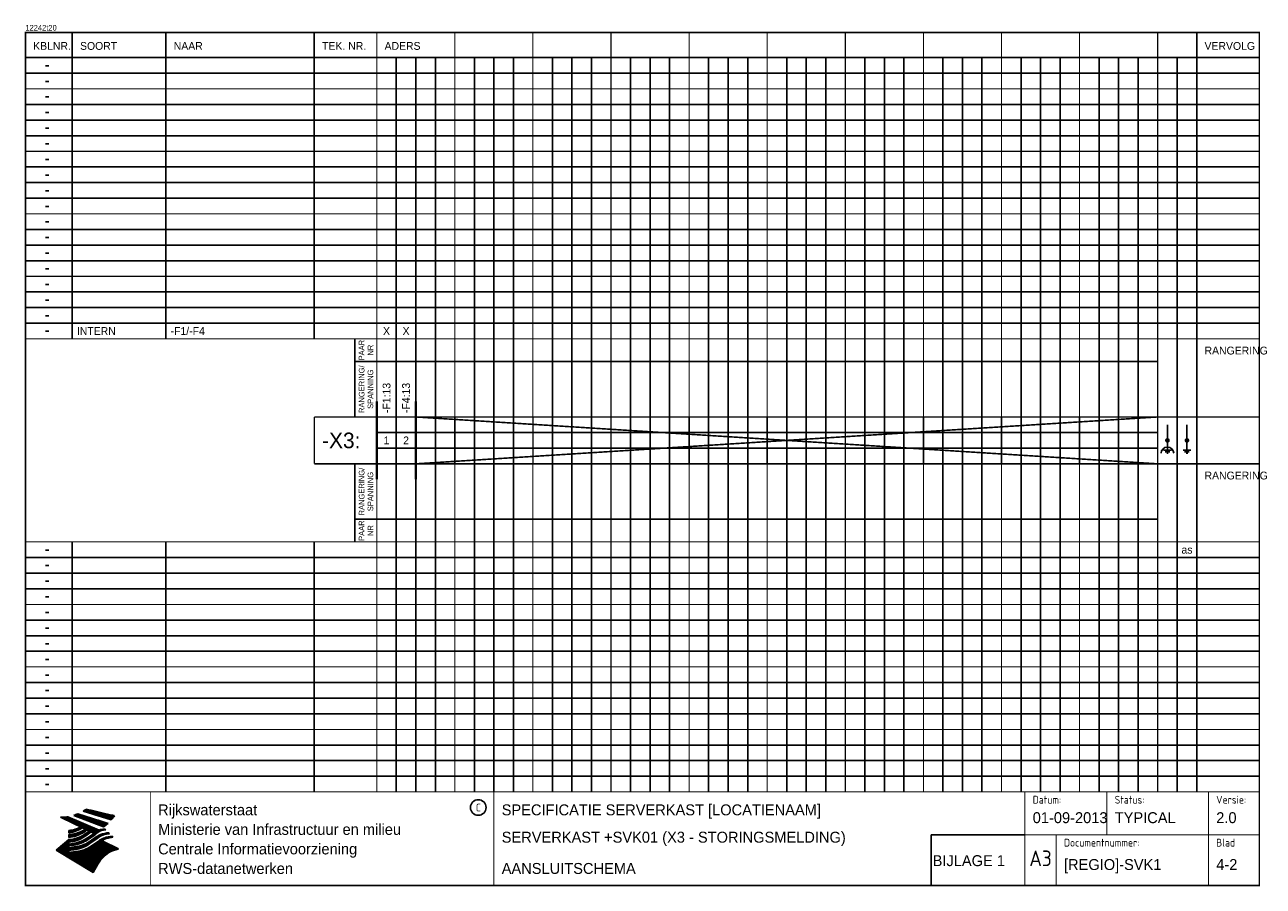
# Model space of a CAD drawing. Extents: x 0 to 396, y 0 to 276.
import ezdxf
from ezdxf.enums import TextEntityAlignment as Align

# ---------------------------------------------------------------- set-up
doc = ezdxf.new("R2010")
doc.units = 0
doc.header["$LTSCALE"] = 10
doc.header["$MEASUREMENT"] = 0
doc.layers.get('0').update_dxf_attribs({"linetype": 'CONTINUOUS'})
for name, color, linetype in [('AAN01', 7, 'CONTINUOUS'), ('AANVB', 7, 'CONTINUOUS'), ('ALG01', 2, 'CONTINUOUS'), ('GEG', 7, 'CONTINUOUS'), ('GEGLOGO', 7, 'CONTINUOUS')]:
    doc.layers.add(name, color=color, linetype=linetype)
doc.styles.add('ISO', font='ISO.SHX')
doc.styles.get("Standard").update_dxf_attribs({"font": 'iso-ss'})

# ---------------------------------------------------------------- blocks, each defined once
blk = doc.blocks.new('KABELRYG')
for tag, p in [('DEELINSTALLATIE', (1.5, 1.25)), ('KABELNUMMER', (9.5, 1.25)), ('KABELSOORT', (16.44, 1.25)), ('KABELDOORSNEDE', (30.44, 1.25)), ('NAAR', (46.44, 1.25)), ('TEKENING', (93.94, 1.25)), ('VERVOLG', (377.44, 1.25))]:
    blk.add_attdef(tag, p, '', height=2.5)
blk = doc.blocks.new('STANC')
at = {"color": 0}
blk.add_attdef('STANC', text='', height=1, dxfattribs=at).set_placement((0, 0), align=Align.CENTER)
blk = doc.blocks.new('1KLEUR')
blk.add_attdef('1KLEUR', text='', height=2.5).set_placement((0, 0), align=Align.MIDDLE)
blk = doc.blocks.new('A3')
at = {"color": 2}
blk.add_circle((145, 25), 2.5, dxfattribs=at)
at = {"layer": 'GEG'}
for p, q in [((148.83, 0.06), (148.83, 0.05)), ((150.06, 0.06), (150.06, 0.04)), ((150.09, 0.06), (150.09, -0.14))]:
    blk.add_line(p, q, dxfattribs=at)
at = {"layer": 'GEG', "color": 2, "const_width": 0.5}
blk.add_lwpolyline([(395.06, 0.06), (0.06, 0.06), (0.06, 273.06), (395.06, 273.06)], close=True, dxfattribs=at)
at = {"layer": 'GEG', "color": 2, "const_width": 0.3}
for points in [[(0.06, 30), (395.06, 30)], [(40, 0), (40, 30)], [(150, 0), (150, 30)], [(320, 0), (320, 30)], [(346.25, 16.25), (346.25, 30)], [(378.75, 0.06), (378.75, 30)], [(320, 16.25), (395, 16.25)], [(330, 0.06), (330, 16.25)]]:
    blk.add_lwpolyline(points, dxfattribs=at)
at = {"layer": 'GEGLOGO', "color": 4}
for p, q in [((18.46, 23.81), (27.49, 21.09)), ((18.46, 23.81), (27.49, 21.09)), ((18.48, 23.8), (22.35, 23.8)), ((18.61, 23.9), (21.92, 23.9)), ((18.77, 24), (21.49, 24)), ((18.93, 24.1), (21.06, 24.1)), ((19.08, 24.2), (20.63, 24.2)), ((19.22, 24.3), (20.2, 24.3)), ((19.36, 24.4), (19.77, 24.4)), ((19.45, 24.47), (28.56, 22.36)), ((19.45, 24.47), (28.56, 22.36)), ((11.27, 21.86), (21.98, 16.71)), ((11.27, 21.86), (21.98, 16.71)), ((11.4, 21.8), (14.11, 21.8)), ((11.61, 21.7), (14.35, 21.7)), ((11.82, 21.6), (14.58, 21.6)), ((12.03, 21.5), (14.82, 21.5)), ((12.23, 21.4), (15.05, 21.4)), ((12.41, 21.9), (13.88, 21.9)), ((12.44, 21.3), (15.29, 21.3)), ((12.65, 21.2), (15.52, 21.2)), ((12.86, 21.1), (15.76, 21.1)), ((13.07, 21), (15.99, 21)), ((13.27, 20.9), (16.23, 20.9)), ((13.33, 22), (13.64, 22)), ((13.48, 20.8), (16.46, 20.8)), ((13.56, 22.03), (23.58, 17.77)), ((13.56, 22.03), (23.58, 17.77)), ((13.69, 20.7), (16.7, 20.7)), ((13.9, 20.6), (16.93, 20.6)), ((14.1, 20.5), (17.17, 20.5)), ((14.31, 20.4), (17.4, 20.4)), ((14.52, 20.3), (17.64, 20.3)), ((14.73, 20.2), (17.87, 20.2)), ((14.94, 20.1), (18.11, 20.1)), ((15.14, 20), (18.34, 20)), ((15.35, 19.9), (18.58, 19.9)), ((15.5, 22.49), (25.02, 18.83)), ((15.5, 22.49), (25.02, 18.83)), ((15.53, 22.5), (18.33, 22.5)), ((15.73, 22.4), (18.65, 22.4)), ((15.82, 22.6), (18.02, 22.6)), ((15.99, 22.3), (18.96, 22.3)), ((16.08, 22.7), (17.7, 22.7)), ((16.25, 22.2), (19.28, 22.2)), ((16.32, 22.8), (17.38, 22.8)), ((16.51, 22.1), (19.6, 22.1)), ((16.54, 22.9), (17.07, 22.9)), ((16.75, 23), (26.48, 19.92)), ((16.75, 23), (26.48, 19.92)), ((16.77, 22), (19.91, 22)), ((17.03, 21.9), (20.23, 21.9)), ((17.29, 21.8), (20.54, 21.8)), ((17.55, 21.7), (20.86, 21.7)), ((17.81, 21.6), (21.18, 21.6)), ((18.07, 21.5), (21.49, 21.5)), ((18.33, 21.4), (21.81, 21.4)), ((18.59, 21.3), (22.13, 21.3)), ((18.81, 23.7), (22.78, 23.7)), ((18.86, 21.2), (22.44, 21.2)), ((19.12, 21.1), (22.76, 21.1)), ((19.14, 23.6), (23.22, 23.6)), ((19.38, 21), (23.07, 21)), ((19.48, 23.5), (23.65, 23.5)), ((19.64, 20.9), (23.39, 20.9)), ((19.81, 23.4), (24.08, 23.4)), ((19.9, 20.8), (23.71, 20.8)), ((20.14, 23.3), (24.51, 23.3)), ((20.16, 20.7), (24.02, 20.7)), ((20.42, 20.6), (24.34, 20.6)), ((20.48, 23.2), (24.94, 23.2)), ((20.68, 20.5), (24.66, 20.5)), ((20.81, 23.1), (25.37, 23.1)), ((20.94, 20.4), (24.97, 20.4)), ((21.14, 23), (25.8, 23)), ((21.2, 20.3), (25.29, 20.3)), ((21.46, 20.2), (25.6, 20.2)), ((21.47, 22.9), (26.23, 22.9)), ((21.72, 20.1), (25.92, 20.1)), ((21.81, 22.8), (26.66, 22.8)), ((21.98, 20), (26.24, 20)), ((22.14, 22.7), (27.09, 22.7)), ((22.24, 19.9), (26.45, 19.9)), ((22.47, 22.6), (27.53, 22.6)), ((22.81, 22.5), (27.96, 22.5)), ((23.14, 22.4), (28.39, 22.4)), ((23.47, 22.3), (28.51, 22.3)), ((23.81, 22.2), (28.43, 22.2)), ((24.14, 22.1), (28.36, 22.1)), ((24.47, 22), (28.28, 22)), ((24.81, 21.9), (28.2, 21.9)), ((25.14, 21.8), (28.12, 21.8)), ((25.47, 21.7), (28.03, 21.7)), ((25.8, 21.6), (27.95, 21.6)), ((26.14, 21.5), (27.86, 21.5)), ((26.47, 21.4), (27.77, 21.4)), ((26.8, 21.3), (27.68, 21.3)), ((27.14, 21.2), (27.59, 21.2)), ((27.47, 21.1), (27.5, 21.1)), ((13.95, 16.91), (13.91, 17.62)), ((13.95, 16.91), (13.91, 17.62)), ((13.91, 17.6), (16.6, 17.6)), ((13.91, 17.5), (16.34, 17.5)), ((13.92, 17.4), (16.06, 17.4)), ((13.93, 17.3), (15.75, 17.3)), ((13.93, 17.2), (15.41, 17.2)), ((13.94, 17.1), (15.01, 17.1)), ((13.94, 17), (14.53, 17)), ((13.95, 16.91), (14.11, 16.93)), ((13.95, 16.91), (14.11, 16.93)), ((13.95, 16.35), (14.24, 16.38)), ((13.95, 16.35), (14.24, 16.38)), ((13.95, 15.45), (13.95, 16.35)), ((13.95, 15.45), (13.95, 16.35)), ((13.95, 16.3), (17.26, 16.3)), ((13.95, 16.2), (17.02, 16.2)), ((13.95, 16.1), (16.77, 16.1)), ((13.95, 16), (16.5, 16)), ((13.95, 15.9), (16.2, 15.9)), ((14.47, 17.7), (16.84, 17.7)), ((14.47, 16.4), (17.48, 16.4)), ((14.99, 17.8), (17.06, 17.8)), ((15.22, 16.5), (17.69, 16.5)), ((15.41, 17.9), (17.27, 17.9)), ((15.56, 19.8), (18.81, 19.8)), ((15.73, 16.6), (17.89, 16.6)), ((15.76, 18), (17.47, 18)), ((15.77, 19.7), (19.05, 19.7)), ((15.98, 19.6), (19.28, 19.6)), ((16.08, 18.1), (17.67, 18.1)), ((16.14, 16.7), (18.08, 16.7)), ((16.18, 19.5), (19.52, 19.5)), ((16.36, 18.2), (17.85, 18.2)), ((16.39, 19.4), (19.75, 19.4)), ((16.49, 16.8), (18.26, 16.8)), ((16.6, 19.3), (19.99, 19.3)), ((16.63, 18.3), (18.02, 18.3)), ((16.8, 16.9), (18.43, 16.9)), ((16.81, 19.2), (20.22, 19.2)), ((16.87, 18.4), (18.19, 18.4)), ((17.02, 19.1), (20.46, 19.1)), ((17.08, 17), (18.59, 17)), ((17.1, 18.5), (18.35, 18.5)), ((17.22, 19), (20.69, 19)), ((17.31, 18.6), (18.29, 18.6)), ((17.34, 17.1), (18.75, 17.1)), ((17.43, 18.9), (20.93, 18.9)), ((17.51, 18.7), (18.1, 18.7)), ((17.58, 17.2), (18.91, 17.2)), ((17.64, 18.8), (21.16, 18.8)), ((17.7, 18.8), (17.9, 18.8)), ((18.41, 18.54), (17.8, 18.85)), ((18.41, 18.54), (17.8, 18.85)), ((17.8, 17.3), (19.05, 17.3)), ((17.85, 18.7), (21.4, 18.7)), ((18.01, 17.4), (19.19, 17.4)), ((18.05, 18.6), (21.63, 18.6)), ((18.1, 15.9), (19.25, 15.9)), ((18.21, 17.5), (19.34, 17.5)), ((18.26, 18.5), (21.87, 18.5)), ((18.29, 16), (19.38, 16)), ((18.4, 17.6), (19.49, 17.6)), ((18.47, 18.4), (22.1, 18.4)), ((18.47, 16.1), (19.53, 16.1)), ((18.58, 17.7), (19.63, 17.7)), ((18.64, 16.2), (19.68, 16.2)), ((18.68, 18.3), (22.34, 18.3)), ((18.75, 17.8), (19.78, 17.8)), ((18.8, 16.3), (19.82, 16.3)), ((18.89, 18.2), (22.57, 18.2)), ((18.91, 17.9), (19.66, 17.9)), ((18.96, 16.4), (19.97, 16.4)), ((19.01, 17.96), (19.24, 18.11)), ((19.01, 17.96), (19.24, 18.11)), ((19.07, 18), (19.46, 18)), ((19.09, 18.1), (22.81, 18.1)), ((19.11, 16.5), (20.11, 16.5)), ((19.18, 16.54), (20.52, 17.46)), ((19.18, 16.54), (20.52, 17.46)), ((19.21, 18.1), (19.27, 18.1)), ((19.21, 17.41), (19.81, 17.82)), ((19.21, 17.41), (19.81, 17.82)), ((19.24, 18.11), (19.81, 17.82)), ((19.24, 18.11), (19.81, 17.82)), ((19.26, 16.6), (20.26, 16.6)), ((19.3, 18), (23.04, 18)), ((19.38, 15.99), (21.09, 17.17)), ((19.38, 15.99), (21.09, 17.17)), ((19.4, 16.7), (20.41, 16.7)), ((19.51, 17.9), (23.28, 17.9)), ((19.55, 16.8), (20.55, 16.8)), ((19.7, 16.9), (20.7, 16.9)), ((19.72, 17.8), (23.51, 17.8)), ((19.84, 17), (20.85, 17)), ((19.89, 15.28), (22.17, 16.84)), ((19.89, 15.28), (22.17, 16.84)), ((19.93, 17.7), (23.48, 17.7)), ((19.99, 17.1), (20.99, 17.1)), ((20.09, 14.73), (22.37, 16.29)), ((20.09, 14.73), (22.37, 16.29)), ((20.13, 17.6), (23.33, 17.6)), ((20.13, 17.2), (21.03, 17.2)), ((20.28, 17.3), (20.83, 17.3)), ((20.34, 17.5), (23.17, 17.5)), ((20.43, 17.4), (20.63, 17.4)), ((20.52, 17.46), (21.09, 17.17)), ((20.52, 17.46), (21.09, 17.17)), ((20.55, 17.4), (23.02, 17.4)), ((20.76, 17.3), (22.87, 17.3)), ((20.8, 15.9), (21.8, 15.9)), ((20.94, 16), (21.95, 16)), ((20.96, 17.2), (22.72, 17.2)), ((21.09, 16.1), (22.09, 16.1)), ((21.17, 17.1), (22.57, 17.1)), ((21.24, 16.2), (22.24, 16.2)), ((21.38, 17), (22.42, 17)), ((21.38, 16.3), (22.38, 16.3)), ((21.53, 16.4), (22.47, 16.4)), ((21.59, 16.9), (22.27, 16.9)), ((21.67, 16.5), (22.57, 16.5)), ((21.8, 16.8), (22.12, 16.8)), ((21.82, 16.6), (22.67, 16.6)), ((21.97, 16.7), (22.77, 16.7)), ((23.58, 17.77), (21.98, 16.71)), ((23.58, 17.77), (21.98, 16.71)), ((22.11, 16.8), (22.89, 16.8)), ((22.23, 16.9), (23.01, 16.9)), ((22.35, 17), (23.14, 17)), ((22.47, 17.1), (23.28, 17.1)), ((22.5, 19.8), (26.34, 19.8)), ((22.59, 17.2), (23.43, 17.2)), ((22.73, 17.3), (23.59, 17.3)), ((22.76, 19.7), (26.22, 19.7)), ((22.88, 17.4), (23.77, 17.4)), ((23.02, 19.6), (26.1, 19.6)), ((23.04, 17.5), (23.97, 17.5)), ((23.18, 15.9), (24.16, 15.9)), ((23.22, 17.6), (24.19, 17.6)), ((23.28, 19.5), (25.98, 19.5)), ((23.35, 16), (24.36, 16)), ((23.43, 17.7), (24.49, 17.7)), ((23.53, 16.1), (24.58, 16.1)), ((23.55, 19.4), (25.85, 19.4)), ((23.66, 17.8), (25.05, 17.8)), ((23.73, 16.2), (24.83, 16.2)), ((23.81, 19.3), (25.71, 19.3)), ((23.93, 17.9), (25.73, 17.9)), ((23.95, 16.3), (25.12, 16.3)), ((24.07, 19.2), (25.57, 19.2)), ((24.2, 16.4), (25.48, 16.4)), ((24.33, 19.1), (25.43, 19.1)), ((24.33, 18), (25.64, 18)), ((24.49, 16.5), (25.93, 16.5)), ((24.59, 19), (25.28, 19)), ((24.83, 16.6), (26.49, 16.6)), ((24.85, 18.9), (25.12, 18.9)), ((25.3, 16.7), (26.92, 16.7)), ((25.55, 18.09), (25.77, 17.86)), ((25.55, 18.09), (25.77, 17.86)), ((25.78, 16.8), (26.82, 16.8)), ((26.72, 16.9), (26.97, 16.65)), ((26.72, 16.9), (26.97, 16.65)), ((13.91, 14.73), (9.86, 11.38)), ((13.91, 14.73), (9.86, 11.38)), ((10.48, 11.9), (17.46, 11.9)), ((10.61, 12), (17.77, 12)), ((10.73, 12.1), (18.06, 12.1)), ((10.85, 12.2), (13.95, 12.2)), ((10.97, 12.3), (13.95, 12.3)), ((11.09, 12.4), (13.95, 12.4)), ((11.21, 12.5), (13.95, 12.5)), ((11.33, 12.6), (13.95, 12.6)), ((11.45, 12.7), (13.95, 12.7)), ((11.57, 12.8), (13.95, 12.8)), ((11.69, 12.9), (14.78, 12.9)), ((11.81, 13), (15.63, 13)), ((11.94, 13.1), (16.22, 13.1)), ((12.06, 13.2), (16.67, 13.2)), ((12.18, 13.3), (17.05, 13.3)), ((12.3, 13.4), (13.95, 13.4)), ((12.42, 13.5), (13.95, 13.5)), ((12.54, 13.6), (13.95, 13.6)), ((12.66, 13.7), (13.95, 13.7)), ((12.78, 13.8), (13.95, 13.8)), ((12.9, 13.9), (13.95, 13.9)), ((13.02, 14), (14.54, 14)), ((13.15, 14.1), (15.12, 14.1)), ((13.27, 14.2), (15.56, 14.2)), ((13.39, 14.3), (15.94, 14.3)), ((13.51, 14.4), (16.26, 14.4)), ((13.63, 14.5), (16.56, 14.5)), ((13.75, 14.6), (16.83, 14.6)), ((13.87, 14.7), (17.08, 14.7)), ((13.95, 15.8), (15.86, 15.8)), ((13.95, 15.7), (15.48, 15.7)), ((13.95, 15.6), (15.02, 15.6)), ((13.95, 15.5), (14.42, 15.5)), ((13.95, 15.45), (14.44, 15.5)), ((13.95, 15.45), (14.44, 15.5)), ((13.95, 14.72), (14.41, 14.77)), ((13.95, 14.72), (14.41, 14.77)), ((13.95, 13.93), (14.61, 14.01)), ((13.95, 13.93), (14.61, 14.01)), ((13.95, 13.93), (13.95, 13.32)), ((13.95, 13.93), (13.95, 13.32)), ((13.95, 13.32), (15.12, 13.45)), ((13.95, 13.32), (15.12, 13.45)), ((13.95, 12.81), (15.32, 12.96)), ((13.95, 12.81), (15.32, 12.96)), ((13.95, 12.81), (13.95, 12.18)), ((13.95, 12.81), (13.95, 12.18)), ((13.95, 12.18), (15.65, 12.37)), ((13.95, 12.18), (15.65, 12.37)), ((14.11, 12.2), (18.32, 12.2)), ((14.62, 14.8), (17.32, 14.8)), ((14.69, 13.4), (17.38, 13.4)), ((15.01, 12.3), (18.56, 12.3)), ((15.23, 14.9), (17.54, 14.9)), ((15.49, 13.5), (17.67, 13.5)), ((15.7, 15), (17.74, 15)), ((15.94, 12.4), (18.78, 12.4)), ((16.02, 13.6), (17.94, 13.6)), ((16.08, 15.1), (17.94, 15.1)), ((16.42, 15.2), (18.13, 15.2)), ((16.45, 13.7), (18.19, 13.7)), ((16.62, 12.5), (19, 12.5)), ((16.72, 15.3), (18.31, 15.3)), ((16.81, 13.8), (18.42, 13.8)), ((16.99, 15.4), (18.48, 15.4)), ((17.1, 12.6), (19.2, 12.6)), ((17.13, 13.9), (18.64, 13.9)), ((17.24, 15.5), (18.64, 15.5)), ((17.42, 14), (18.85, 14)), ((17.48, 15.6), (18.8, 15.6)), ((17.5, 12.7), (19.39, 12.7)), ((17.69, 14.1), (19.04, 14.1)), ((17.7, 15.7), (18.96, 15.7)), ((17.84, 12.8), (19.57, 12.8)), ((17.9, 15.8), (19.1, 15.8)), ((17.94, 14.2), (19.23, 14.2)), ((18.14, 12.9), (19.75, 12.9)), ((18.16, 14.3), (19.41, 14.3)), ((18.38, 14.4), (19.58, 14.4)), ((18.42, 13), (19.92, 13)), ((18.58, 14.5), (19.74, 14.5)), ((18.67, 13.1), (20.08, 13.1)), ((18.78, 14.6), (19.9, 14.6)), ((18.91, 13.2), (20.23, 13.2)), ((18.96, 14.7), (20.05, 14.7)), ((19.13, 13.3), (20.38, 13.3)), ((19.14, 14.8), (20.19, 14.8)), ((19.31, 14.9), (20.34, 14.9)), ((19.34, 13.4), (20.53, 13.4)), ((19.47, 15), (20.49, 15)), ((19.54, 13.5), (20.67, 13.5)), ((19.62, 15.1), (20.63, 15.1)), ((19.72, 13.6), (20.81, 13.6)), ((19.77, 15.2), (20.78, 15.2)), ((19.79, 11.9), (29.51, 11.9)), ((19.9, 13.7), (20.96, 13.7)), ((19.92, 15.3), (20.92, 15.3)), ((19.99, 12), (29.31, 12)), ((20.07, 15.4), (21.07, 15.4)), ((20.07, 13.8), (21.11, 13.8)), ((20.18, 12.1), (29.11, 12.1)), ((20.21, 15.5), (21.22, 15.5)), ((20.24, 13.9), (21.25, 13.9)), ((20.36, 15.6), (21.36, 15.6)), ((20.36, 12.2), (28.91, 12.2)), ((20.39, 14), (21.4, 14)), ((20.42, 14.02), (22.7, 15.58)), ((20.42, 14.02), (22.7, 15.58)), ((20.5, 15.7), (21.51, 15.7)), ((20.53, 12.3), (28.71, 12.3)), ((20.54, 14.1), (21.54, 14.1)), ((20.62, 13.47), (22.9, 15.03)), ((20.62, 13.47), (22.9, 15.03)), ((20.65, 15.8), (21.65, 15.8)), ((20.69, 14.2), (21.69, 14.2)), ((20.7, 12.4), (28.51, 12.4)), ((20.83, 14.3), (21.84, 14.3)), ((20.86, 12.5), (28.31, 12.5)), ((20.98, 14.4), (21.98, 14.4)), ((21.01, 12.6), (28.11, 12.6)), ((21.11, 12.67), (23.39, 14.23)), ((21.11, 12.67), (23.39, 14.23)), ((21.13, 14.5), (22.13, 14.5)), ((21.16, 12.7), (27.91, 12.7)), ((21.27, 14.6), (22.28, 14.6)), ((21.3, 12.8), (27.7, 12.8)), ((21.42, 14.7), (22.42, 14.7)), ((21.45, 12.9), (27.5, 12.9)), ((21.56, 14.8), (22.57, 14.8)), ((21.6, 13), (27.3, 13)), ((21.71, 14.9), (22.71, 14.9)), ((21.74, 13.1), (27.1, 13.1)), ((21.86, 15), (22.86, 15)), ((21.89, 13.2), (26.9, 13.2)), ((22, 15.1), (22.98, 15.1)), ((22.03, 13.3), (26.7, 13.3)), ((22.15, 15.2), (23.1, 15.2)), ((22.18, 13.4), (26.5, 13.4)), ((22.29, 15.3), (23.22, 15.3)), ((22.33, 13.5), (26.3, 13.5)), ((22.44, 15.4), (23.36, 15.4)), ((22.47, 13.6), (26.1, 13.6)), ((22.59, 15.5), (23.5, 15.5)), ((22.62, 13.7), (25.89, 13.7)), ((22.73, 15.6), (23.64, 15.6)), ((22.76, 13.8), (25.69, 13.8)), ((22.87, 15.7), (23.8, 15.7)), ((22.91, 13.9), (25.49, 13.9)), ((23.02, 15.8), (23.97, 15.8)), ((23.06, 14), (25.29, 14)), ((23.2, 14.1), (25.09, 14.1)), ((23.35, 14.2), (24.89, 14.2)), ((23.48, 14.3), (24.69, 14.3)), ((23.61, 14.4), (24.59, 14.4)), ((23.75, 14.5), (24.74, 14.5)), ((23.9, 14.6), (24.9, 14.6)), ((24.06, 14.7), (25.08, 14.7)), ((24.23, 14.8), (25.27, 14.8)), ((24.41, 14.9), (25.48, 14.9)), ((24.55, 14.37), (29.83, 11.74)), ((24.55, 14.37), (29.83, 11.74)), ((24.61, 15), (25.72, 15)), ((24.82, 15.1), (25.99, 15.1)), ((25.06, 15.2), (26.32, 15.2)), ((25.33, 15.3), (26.75, 15.3)), ((25.64, 15.4), (27.34, 15.4)), ((26.02, 15.5), (27.93, 15.5)), ((26.56, 15.6), (27.97, 15.6)), ((27.11, 15.7), (27.88, 15.7)), ((27.79, 15.79), (28.06, 15.51)), ((27.79, 15.79), (28.06, 15.51)), ((21.66, 4.22), (9.86, 11.38)), ((21.66, 4.22), (9.86, 11.38)), ((9.88, 11.4), (14.58, 11.4)), ((10, 11.5), (15.48, 11.5)), ((10, 11.3), (13.95, 11.3)), ((10.12, 11.6), (16.22, 11.6)), ((10.17, 11.2), (13.95, 11.2)), ((10.24, 11.7), (16.71, 11.7)), ((10.33, 11.1), (13.95, 11.1)), ((10.36, 11.8), (17.11, 11.8)), ((10.5, 11), (13.95, 11)), ((10.66, 10.9), (13.95, 10.9)), ((10.83, 10.8), (13.95, 10.8)), ((10.99, 10.7), (13.95, 10.7)), ((11.15, 10.6), (26.8, 10.6)), ((11.32, 10.5), (26.65, 10.5)), ((11.48, 10.4), (26.5, 10.4)), ((11.65, 10.3), (26.36, 10.3)), ((11.81, 10.2), (26.22, 10.2)), ((11.98, 10.1), (26.09, 10.1)), ((12.14, 10), (25.96, 10)), ((12.31, 9.9), (25.83, 9.9)), ((12.47, 9.8), (25.71, 9.8)), ((12.64, 9.7), (25.59, 9.7)), ((12.8, 9.6), (25.48, 9.6)), ((12.97, 9.5), (25.36, 9.5)), ((13.13, 9.4), (25.25, 9.4)), ((13.3, 9.3), (25.15, 9.3)), ((13.46, 9.2), (25.04, 9.2)), ((13.63, 9.1), (24.94, 9.1)), ((13.79, 9), (24.84, 9)), ((13.95, 11.33), (15.85, 11.54)), ((13.95, 11.33), (15.85, 11.54)), ((13.95, 11.33), (13.95, 10.63)), ((13.95, 11.33), (13.95, 10.63)), ((13.95, 10.63), (16.34, 10.9)), ((13.95, 10.63), (16.34, 10.9)), ((13.96, 8.9), (24.75, 8.9)), ((14.12, 8.8), (24.65, 8.8)), ((14.29, 8.7), (24.56, 8.7)), ((14.45, 8.6), (24.47, 8.6)), ((14.55, 10.7), (26.96, 10.7)), ((14.62, 8.5), (24.38, 8.5)), ((14.78, 8.4), (24.3, 8.4)), ((14.94, 8.3), (24.22, 8.3)), ((15.11, 8.2), (24.14, 8.2)), ((15.27, 8.1), (24.06, 8.1)), ((15.44, 8), (23.98, 8)), ((15.45, 10.8), (27.12, 10.8)), ((16.35, 10.9), (27.29, 10.9)), ((17.04, 11), (27.47, 11)), ((17.53, 11.1), (27.69, 11.1)), ((17.93, 11.2), (28.02, 11.2)), ((18.27, 11.3), (28.36, 11.3)), ((18.58, 11.4), (28.69, 11.4)), ((18.86, 11.5), (29.03, 11.5)), ((19.12, 11.6), (29.36, 11.6)), ((29.61, 11.68), (19.36, 11.68)), ((19.58, 11.8), (29.71, 11.8)), ((27.61, 11.08), (29.83, 11.74)), ((27.61, 11.08), (29.83, 11.74)), ((29.83, 11.74), (29.68, 11.69)), ((29.83, 11.74), (29.68, 11.69)), ((29.69, 11.7), (29.71, 11.7)), ((15.6, 7.9), (23.9, 7.9)), ((15.77, 7.8), (23.83, 7.8)), ((15.93, 7.7), (23.76, 7.7)), ((16.1, 7.6), (23.69, 7.6)), ((16.26, 7.5), (23.62, 7.5)), ((16.43, 7.4), (23.55, 7.4)), ((16.59, 7.3), (23.48, 7.3)), ((16.76, 7.2), (23.42, 7.2)), ((16.92, 7.1), (23.36, 7.1)), ((17.09, 7), (23.29, 7)), ((17.25, 6.9), (23.23, 6.9)), ((17.42, 6.8), (23.17, 6.8)), ((17.58, 6.7), (23.12, 6.7)), ((17.75, 6.6), (23.06, 6.6)), ((17.91, 6.5), (23, 6.5)), ((18.08, 6.4), (22.94, 6.4)), ((18.24, 6.3), (22.88, 6.3)), ((18.4, 6.2), (22.82, 6.2)), ((18.57, 6.1), (22.76, 6.1)), ((18.73, 6), (22.71, 6)), ((18.9, 5.9), (22.65, 5.9)), ((19.06, 5.8), (22.59, 5.8)), ((19.23, 5.7), (22.53, 5.7)), ((19.39, 5.6), (22.47, 5.6)), ((19.56, 5.5), (22.41, 5.5)), ((19.72, 5.4), (22.35, 5.4)), ((19.89, 5.3), (22.3, 5.3)), ((20.05, 5.2), (22.24, 5.2)), ((20.22, 5.1), (22.18, 5.1)), ((20.38, 5), (22.12, 5)), ((20.55, 4.9), (22.06, 4.9)), ((20.71, 4.8), (22, 4.8)), ((20.88, 4.7), (21.94, 4.7)), ((21.04, 4.6), (21.89, 4.6)), ((21.21, 4.5), (21.83, 4.5)), ((21.37, 4.4), (21.77, 4.4)), ((21.54, 4.3), (21.71, 4.3)), ((21.66, 4.22), (23.2, 6.85)), ((21.66, 4.22), (23.2, 6.85))]:
    blk.add_line(p, q, dxfattribs=at)
for centre, radius, start, end in [((13.75, 31.93), 9.39, 300.0654, 307.393), ((13.75, 31.93), 9.39, 300.0654, 307.393), ((11.37, 35.73), 13.87, 269.6055, 279.0886), ((11.37, 35.73), 13.87, 269.6055, 279.0886), ((12.6, 31.4), 9.37, 288.0217, 296.3084), ((12.6, 31.4), 9.37, 288.0217, 296.3084), ((20.18, 26.85), 9.36, 301.1147, 312.2814), ((20.18, 26.85), 9.36, 301.1147, 312.2814), ((16.35, 31.52), 15.26, 316.9248, 323.1399), ((16.35, 31.52), 15.26, 316.9248, 323.1399), ((12.75, 28.06), 10.5, 276.3402, 298.7463), ((12.75, 28.06), 10.5, 276.3402, 298.7463), ((13.25, 25.21), 10.5, 273.6149, 304.3803), ((13.25, 25.21), 10.5, 273.6149, 304.3803), ((12.59, 27.54), 10.72, 278.129, 302.868), ((12.59, 27.54), 10.72, 278.129, 302.868), ((13.5, 26.6), 10.25, 274.164, 302.5474), ((13.5, 26.6), 10.25, 274.164, 302.5474), ((12.96, 26.11), 10.71, 277.9472, 305.7139), ((12.96, 26.11), 10.71, 277.9472, 305.7139), ((12.95, 24.7), 10.83, 278.8115, 306.4242), ((12.95, 24.7), 10.83, 278.8115, 306.4242), ((25.41, 13.46), 4.67, 107.4286, 133.7799), ((25.41, 13.46), 4.67, 107.4286, 133.7799), ((26.12, 13), 4.99, 110.4143, 138.7411), ((26.12, 13), 4.99, 110.4143, 138.7411), ((26.33, 10.74), 6.04, 98.1566, 126.9045), ((26.33, 10.74), 6.04, 98.1566, 126.9045), ((26.94, 10.56), 6.02, 100.5835, 132.088), ((26.94, 10.56), 6.02, 100.5835, 132.088), ((25.34, 12.88), 5.22, 87.7348, 104.8316), ((25.34, 12.88), 5.22, 87.7348, 104.8316), ((25.99, 10.88), 6.99, 91.7838, 103.2817), ((25.99, 10.88), 6.99, 91.7838, 103.2817), ((26.77, 11.93), 4.97, 90.634, 105.1984), ((26.77, 11.93), 4.97, 90.634, 105.1984), ((27.44, 9.68), 6.99, 93.8342, 103.2817), ((27.44, 9.68), 6.99, 93.8342, 103.2817), ((13.82, 23.96), 10.59, 277.0519, 304.973), ((13.82, 23.96), 10.59, 277.0519, 304.973), ((14.16, 23.4), 10.5, 276.3402, 304.3803), ((14.16, 23.4), 10.5, 276.3402, 304.3803), ((14.77, 22.66), 10.33, 274.9043, 303.1745), ((14.77, 22.66), 10.33, 274.9043, 303.1745), ((14.34, 22.16), 10.73, 278.1111, 305.8489), ((14.34, 22.16), 10.73, 278.1111, 305.8489), ((15.18, 21.33), 10.5, 276.3402, 304.3803), ((15.18, 21.33), 10.5, 276.3402, 304.3803), ((27.48, 9.13), 6.53, 95.7581, 128.7216), ((27.48, 9.13), 6.53, 95.7581, 128.7216), ((27.82, 9.7), 5.7, 96.3886, 125.0052), ((27.82, 9.7), 5.7, 96.3886, 125.0052), ((28.12, 10.83), 4.97, 93.8141, 105.1984), ((28.12, 10.83), 4.97, 93.8141, 105.1984), ((28.79, 8.56), 6.99, 96.0135, 103.2817), ((28.79, 8.56), 6.99, 96.0135, 103.2817), ((32.87, 1.18), 11.2, 117.9568, 149.6251), ((32.87, 1.18), 11.2, 117.9568, 149.6251)]:
    blk.add_arc(centre, radius, start, end, dxfattribs=at)
at = {"color": 2, "style": 'ISO'}
blk.add_text('C', height=2.5, dxfattribs=at).set_placement((145, 25), align=Align.MIDDLE)
at = {"color": 2}
blk.add_attdef('FILENUMBER', text='', height=1.8, dxfattribs=at).set_placement((0, 273.12), align=Align.BOTTOM_LEFT)
for tag, p in [('OPDRGEV', (42.5, 22.5)), ('OMSCHRV1', (152.5, 22.5)), ('DATUM', (322.5, 20)), ('STATUS', (348.75, 20)), ('VERSIE', (381.25, 20)), ('AFDELING', (42.5, 16.25)), ('OMSCHRV2', (152.5, 13.75)), ('UITVOERING', (42.5, 10)), ('DOCNUMMER', (332.5, 5)), ('BLAD', (381.25, 5)), ('ONDERWERP', (42.5, 3.75)), ('OMSCHRV3', (152.5, 3.75))]:
    blk.add_attdef(tag, p, '', height=3.5, dxfattribs=at)
at = {"layer": 'GEG', "color": 2, "style": 'ISO'}
for s, p in [('Datum:', (322.5, 26.25)), ('Status:', (348.75, 26.25)), ('Versie:', (381.25, 26.25)), ('Documentnummer:', (332.5, 12.5)), ('Blad', (381.25, 12.5))]:
    blk.add_text(s, height=2.5, dxfattribs=at).set_placement(p)
blk.add_text('A3', height=5, dxfattribs=at).set_placement((325, 6.25), align=Align.CENTER)
blk = doc.blocks.new('RANGTEXT')
blk.add_attdef('RANGERING', (4.375, 1.25), '', height=2.5, rotation=90)
blk = doc.blocks.new('STANR')
at = {"color": 0}
blk.add_attdef('STANDR', text='', height=1, dxfattribs=at).set_placement((0, 0), align=Align.RIGHT)

msp = doc.modelspace()

# ---------------------------------------------------------------- linework, layer by layer
at = {"layer": 'AAN01', "color": 2}
for p, q in [((362.5, 145), (112.5, 145)), ((112.5, 140), (362.5, 140))]:
    msp.add_line(p, q, dxfattribs=at)
for points, const_width in [([(112.5, 155), (112.5, 130)], 0.8), ([(125, 155), (125, 130)], 0.8), ([(362.5, 150), (125, 135)], 0.5), ([(362.5, 135), (125, 150)], 0.5)]:
    msp.add_lwpolyline(points, dxfattribs=dict(at, const_width=const_width))
at = {"layer": 'AANVB', "color": 2}
for p, q in [((15, 273.06), (15, 175)), ((45, 273.06), (45, 175)), ((92.5, 273.06), (92.5, 175)), ((375, 273.06), (375, 30)), ((0.06, 265), (395.06, 265)), ((6.49, 262.41), (7.49, 262.41)), ((118.75, 265), (118.75, 30)), ((125, 265), (125, 30)), ((131.25, 265), (131.25, 30)), ((143.75, 265), (143.75, 30)), ((150, 265), (150, 30)), ((156.25, 265), (156.25, 30)), ((168.75, 265), (168.75, 30)), ((175, 265), (175, 30)), ((181.25, 265), (181.25, 30)), ((193.75, 265), (193.75, 30)), ((200, 265), (200, 30)), ((206.25, 265), (206.25, 30)), ((218.75, 265), (218.75, 30)), ((225, 265), (225, 30)), ((231.25, 265), (231.25, 30)), ((243.75, 265), (243.75, 30)), ((250, 265), (250, 30)), ((256.25, 265), (256.25, 30)), ((268.75, 265), (268.75, 30)), ((275, 265), (275, 30)), ((281.25, 265), (281.25, 30)), ((293.75, 265), (293.75, 30)), ((300, 265), (300, 30)), ((306.25, 265), (306.25, 30)), ((318.75, 265), (318.75, 30)), ((325, 265), (325, 30)), ((331.25, 265), (331.25, 30)), ((343.75, 265), (343.75, 30)), ((350, 265), (350, 30)), ((356.25, 265), (356.25, 30)), ((368.75, 265), (368.75, 30)), ((0.06, 260), (395.06, 260)), ((6.49, 257.41), (7.49, 257.41)), ((0.06, 250), (395.06, 250)), ((6.49, 252.41), (7.49, 252.41)), ((6.49, 247.41), (7.49, 247.41)), ((0.06, 245), (395.06, 245)), ((6.49, 242.41), (7.49, 242.41)), ((0.06, 240), (395.06, 240)), ((6.49, 237.41), (7.49, 237.41)), ((0.06, 230), (395.06, 230)), ((6.49, 232.41), (7.49, 232.41)), ((6.49, 227.41), (7.49, 227.41)), ((0.06, 225), (395.06, 225)), ((6.49, 222.41), (7.49, 222.41)), ((0.06, 220), (395.06, 220)), ((6.49, 217.41), (7.49, 217.41)), ((6.49, 212.41), (7.49, 212.41)), ((0.06, 210), (395.06, 210)), ((6.49, 207.41), (7.49, 207.41)), ((0.06, 205), (395.06, 205)), ((6.49, 202.41), (7.49, 202.41)), ((0.06, 200), (395.06, 200)), ((6.49, 197.41), (7.49, 197.41)), ((6.49, 192.41), (7.49, 192.41)), ((0.06, 190), (395.06, 190)), ((6.49, 187.41), (7.49, 187.41)), ((0.06, 185), (395.06, 185)), ((6.49, 182.41), (7.49, 182.41)), ((0.06, 180), (395.06, 180)), ((6.49, 177.41), (7.49, 177.41)), ((105.5, 175), (105.5, 150)), ((362.5, 167.75), (105.5, 167.75)), ((365.62, 141.62), (365.62, 147.5)), ((371.88, 141.62), (371.88, 147.5)), ((364.38, 139.38), (366.88, 139.38)), ((366.38, 138.88), (364.88, 138.88)), ((365.62, 141.62), (365.62, 139.38)), ((370.62, 139.38), (373.12, 139.38)), ((372.62, 138.88), (371.12, 138.88)), ((371.88, 141.62), (371.88, 139.38)), ((105.5, 110), (105.5, 135)), ((365.38, 138.38), (365.88, 138.38)), ((371.62, 138.38), (372.12, 138.38)), ((105.5, 117.25), (362.5, 117.25)), ((6.49, 107.41), (7.49, 107.41)), ((15, 110), (15, 30)), ((45, 110), (45, 30)), ((92.5, 110), (92.5, 30)), ((0.06, 105), (395.06, 105)), ((0.06, 100), (395.06, 100)), ((6.49, 102.41), (7.49, 102.41)), ((6.49, 97.41), (7.49, 97.41)), ((0.06, 95), (395.06, 95)), ((6.49, 92.41), (7.49, 92.41)), ((6.49, 87.41), (7.49, 87.41)), ((0.06, 85), (395.06, 85)), ((0.06, 80), (395.06, 80)), ((6.49, 82.41), (7.49, 82.41)), ((6.49, 77.41), (7.49, 77.41)), ((0.06, 75), (395.06, 75)), ((6.49, 72.41), (7.49, 72.41)), ((6.49, 67.41), (7.49, 67.41)), ((0.06, 65), (395.06, 65)), ((0.06, 60), (395.06, 60)), ((6.49, 62.41), (7.49, 62.41)), ((6.49, 57.41), (7.49, 57.41)), ((0.06, 55), (395.06, 55)), ((6.49, 52.41), (7.49, 52.41)), ((0.06, 45), (395.06, 45)), ((6.49, 47.41), (7.49, 47.41)), ((0.06, 40), (395.06, 40)), ((6.49, 42.41), (7.49, 42.41)), ((6.49, 37.41), (7.49, 37.41)), ((0.06, 35), (395.06, 35)), ((6.49, 32.41), (7.49, 32.41))]:
    msp.add_line(p, q, dxfattribs=at)
for points, const_width in [([(112.5, 273.06), (112.5, 30)], 0.35), ([(137.5, 273.06), (137.5, 30)], 0.35), ([(162.5, 273.06), (162.5, 30)], 0.35), ([(187.5, 273.06), (187.5, 30)], 0.35), ([(212.5, 273.06), (212.5, 30)], 0.35), ([(237.5, 273.06), (237.5, 30)], 0.35), ([(262.5, 273.06), (262.5, 30)], 0.35), ([(287.5, 273.06), (287.5, 30)], 0.35), ([(312.5, 273.06), (312.5, 30)], 0.35), ([(337.5, 273.06), (337.5, 30)], 0.35), ([(362.5, 273.06), (362.5, 30)], 0.35), ([(0.06, 255), (395.06, 255)], 0.35), ([(0.06, 235), (395.06, 235)], 0.35), ([(0.06, 215), (395.06, 215)], 0.35), ([(0.06, 195), (395.06, 195)], 0.35), ([(0.06, 175), (395.06, 175)], 0.35), ([(92.5, 150), (92.5, 135)], 0.5), ([(92.5, 150), (395.06, 150)], 0.5), ([(112.5, 150), (112.5, 135)], 0.5), ([(118.75, 150), (118.75, 135)], 0.5), ([(125, 150), (125, 135)], 0.5), ([(131.25, 150), (131.25, 135)], 0.5), ([(137.5, 150), (137.5, 135)], 0.5), ([(143.75, 150), (143.75, 135)], 0.5), ([(150, 150), (150, 135)], 0.5), ([(156.25, 150), (156.25, 135)], 0.5), ([(162.5, 150), (162.5, 135)], 0.5), ([(168.75, 150), (168.75, 135)], 0.5), ([(175, 150), (175, 135)], 0.5), ([(181.25, 150), (181.25, 135)], 0.5), ([(187.5, 150), (187.5, 135)], 0.5), ([(193.75, 150), (193.75, 135)], 0.5), ([(200, 150), (200, 135)], 0.5), ([(206.25, 150), (206.25, 135)], 0.5), ([(212.5, 150), (212.5, 135)], 0.5), ([(218.75, 150), (218.75, 135)], 0.5), ([(225, 150), (225, 135)], 0.5), ([(231.25, 150), (231.25, 135)], 0.5), ([(237.5, 150), (237.5, 135)], 0.5), ([(243.75, 150), (243.75, 135)], 0.5), ([(250, 150), (250, 135)], 0.5), ([(256.25, 150), (256.25, 135)], 0.5), ([(262.5, 150), (262.5, 135)], 0.5), ([(268.75, 150), (268.75, 135)], 0.5), ([(275, 150), (275, 135)], 0.5), ([(281.25, 150), (281.25, 135)], 0.5), ([(287.5, 150), (287.5, 135)], 0.5), ([(293.75, 150), (293.75, 135)], 0.5), ([(300, 150), (300, 135)], 0.5), ([(306.25, 150), (306.25, 135)], 0.5), ([(312.5, 150), (312.5, 135)], 0.5), ([(318.75, 150), (318.75, 135)], 0.5), ([(325, 150), (325, 135)], 0.5), ([(331.25, 150), (331.25, 135)], 0.5), ([(337.5, 150), (337.5, 135)], 0.5), ([(343.75, 150), (343.75, 135)], 0.5), ([(350, 150), (350, 135)], 0.5), ([(356.25, 150), (356.25, 135)], 0.5), ([(362.5, 150), (362.5, 135)], 0.5), ([(368.75, 150), (368.75, 135)], 0.5), ([(375, 150), (375, 135)], 0.5), ([(92.5, 135), (395.06, 135)], 0.5), ([(0.06, 110), (395.06, 110)], 0.35), ([(0.06, 90), (395.06, 90)], 0.35), ([(0.06, 70), (395.06, 70)], 0.35), ([(0.06, 50), (395.06, 50)], 0.35)]:
    msp.add_lwpolyline(points, dxfattribs=dict(at, const_width=const_width))
at = {"layer": 'AANVB', "color": 2, "const_width": 0.75}
for points in [[(365.25, 142.5, 1), (366, 142.5, 1)], [(371.5, 142.5, 1), (372.25, 142.5, 1)]]:
    msp.add_lwpolyline(points, format="xyb", close=True, dxfattribs=at)
at = {"layer": 'AANVB', "color": 2}
msp.add_arc((365.62, 138.38), 2, 0, 180, dxfattribs=at)
at = {"layer": 'ALG01'}
for p, q in [((289.94, 16.29), (289.94, 0.01)), ((319.94, 16.29), (289.94, 16.29))]:
    msp.add_line(p, q, dxfattribs=at)

# ---------------------------------------------------------------- block references
msp.add_blockref('A3', (0, 0)).add_auto_attribs({'OPDRGEV': 'Rijkswaterstaat', 'AFDELING': 'Ministerie van Infrastructuur en milieu', 'UITVOERING': 'Centrale Informatievoorziening', 'ONDERWERP': 'RWS-datanetwerken', 'OMSCHRV1': 'SPECIFICATIE SERVERKAST [LOCATIENAAM]', 'OMSCHRV2': 'SERVERKAST +SVK01 (X3 - STORINGSMELDING)', 'OMSCHRV3': 'AANSLUITSCHEMA', 'DOCNUMMER': '[REGIO]-SVK1', 'DATUM': '01-09-2013', 'STATUS': 'TYPICAL', 'VERSIE': '2.0', 'BLAD': '4-2', 'FILENUMBER': '12242t20'})
at = {"layer": 'AAN01', "color": 2}
ref = msp.add_blockref('KABELRYG', (0.06, 175), dxfattribs=at)
ref.add_attrib('KABELSOORT', 'INTERN', (16.5, 176.25), dxfattribs={"layer": '0', "color": 2, "height": 2.5})
ref.add_attrib('NAAR', '-F1/-F4', (46.5, 176.25), dxfattribs={"layer": '0', "color": 2, "height": 2.5})
ref = msp.add_blockref('1KLEUR', (115.62, 177.5), dxfattribs=at)
ref.add_attrib('1KLEUR', 'X', dxfattribs={"layer": '0', "color": 2, "height": 2.5}).set_placement((115.62, 177.5), align=Align.MIDDLE)
ref = msp.add_blockref('1KLEUR', (121.88, 177.5), dxfattribs=at)
ref.add_attrib('1KLEUR', 'X', dxfattribs={"layer": '0', "color": 2, "height": 2.5}).set_placement((121.88, 177.5), align=Align.MIDDLE)
ref = msp.add_blockref('RANGTEXT', (112.5, 150), dxfattribs=at)
ref.add_attrib('RANGERING', '-F1:13', (116.88, 151.25), dxfattribs={"layer": '0', "color": 2, "height": 2.5, "rotation": 90})
ref = msp.add_blockref('RANGTEXT', (118.75, 150), dxfattribs=at)
ref.add_attrib('RANGERING', '-F4:13', (123.12, 151.25), dxfattribs={"layer": '0', "color": 2, "height": 2.5, "rotation": 90})
ref = msp.add_blockref('STANC', (115.62, 141.25), dxfattribs=dict(at, xscale=2.5, yscale=2.5, zscale=2.5))
ref.add_attrib('STANC', '1', dxfattribs={"layer": '0', "color": 2, "height": 2.5}).set_placement((115.62, 141.25), align=Align.CENTER)
ref = msp.add_blockref('STANC', (121.88, 141.25), dxfattribs=dict(at, xscale=2.5, yscale=2.5, zscale=2.5))
ref.add_attrib('STANC', '2', dxfattribs={"layer": '0', "color": 2, "height": 2.5}).set_placement((121.88, 141.25), align=Align.CENTER)
at = {"layer": 'AAN01'}
ref = msp.add_blockref('1KLEUR', (371.88, 107.5), dxfattribs=at)
ref.add_attrib('1KLEUR', 'as', dxfattribs={"layer": '0', "color": 2, "height": 2.5}).set_placement((371.88, 107.5), align=Align.MIDDLE)
at = {"layer": 'ALG01'}
ref = msp.add_blockref('STANR', (313.61, 6.24), dxfattribs=dict(at, xscale=2.5, yscale=2.5, zscale=2.5))
ref.add_attrib('STANDR', 'BIJLAGE 1', dxfattribs={"layer": '0', "color": 0, "height": 3.5}).set_placement((313.61, 6.24), align=Align.RIGHT)

# ---------------------------------------------------------------- texts
at = {"layer": 'AAN01', "color": 2}
msp.add_text('-X3:', height=5, dxfattribs=at).set_placement((95, 140))
at = {"layer": 'AANVB', "color": 2}
for s, p in [('KBLNR.', (2.5, 267.5)), ('SOORT', (17.5, 267.5)), ('NAAR', (47.5, 267.5)), ('TEK. NR.', (95, 267.5)), ('ADERS', (115, 267.5)), ('VERVOLG', (377.5, 267.5)), ('RANGERING', (377.5, 170)), ('RANGERING', (377.5, 130))]:
    msp.add_text(s, height=2.5, dxfattribs=at).set_placement(p)
for s, p in [('PAAR', (107.62, 171.38)), ('NR', (110.46, 171.38)), ('RANGERING/', (107.62, 158.88)), ('SPANNING', (110.46, 158.88)), ('RANGERING/', (107.62, 126.12)), ('SPANNING', (110.46, 126.12)), ('PAAR', (107.62, 113.62)), ('NR', (110.46, 113.62))]:
    msp.add_text(s, height=1.8, rotation=90, dxfattribs=at).set_placement(p, align=Align.MIDDLE)

doc.saveas('drawing.dxf')
